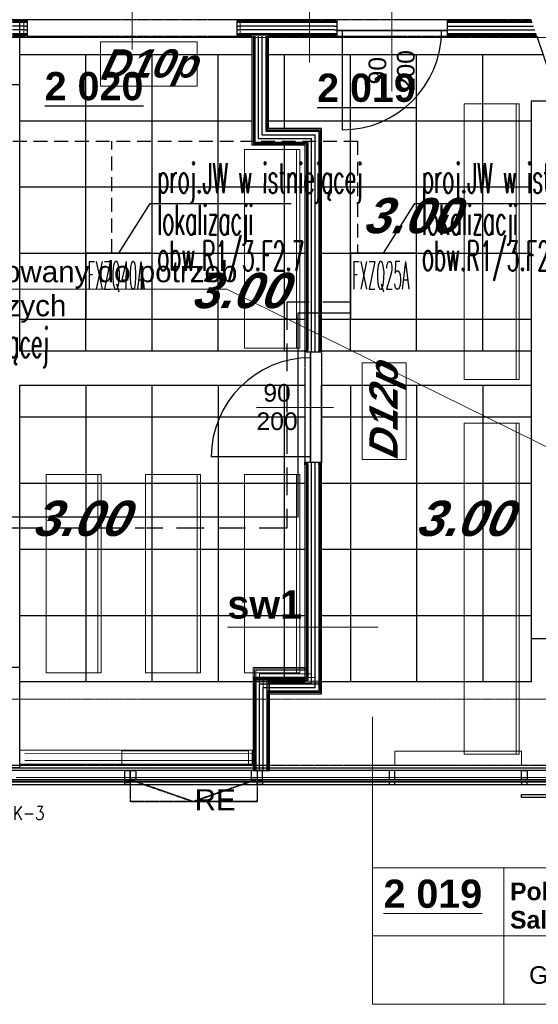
# Model space of a CAD drawing. Header units: millimetres. Extents: x -8838 to 31257, y -6224 to 3754.
# Tile 97 of 185: x 3230 to 3700, y -5540 to -4647. Entities that reach past the tile are written whole.
import ezdxf
from ezdxf.enums import TextEntityAlignment as Align

# ---------------------------------------------------------------- set-up
doc = ezdxf.new("R2010")
doc.units = ezdxf.units.MM
doc.header["$LTSCALE"] = 10
doc.header["$MEASUREMENT"] = 0
for name, pattern in [('DASHED', [0.75, 0.5, -0.25]), ('HIDDEN', [0.375, 0.25, -0.125]), ('rzut 2 pietra$0$ArchiTECH.PC 1. Line Type', [0.004, 0.003, -0.001]), ('rzut 2 pietra$0$ArchiTECH.PC 5. Line Type', [0.0053, 0.003, -0.001, 0.0003, -0.001]), ('rzut 2 pietra$0$ArchiTECH.PC Solid Line Type', [0]), ('SUFIT_2 PIETRO$0$ArchiTECH.PC 1. Line Type', [0.004, 0.003, -0.001]), ('SUFIT_2 PIETRO$0$ArchiTECH.PC Solid Line Type', [0])]:
    doc.linetypes.add(name, pattern=pattern)
doc.layers.get('0').update_dxf_attribs({"linetype": 'CONTINUOUS', "lineweight": 9})
for name, color, linetype, lineweight in [('2DL_SYM', 7, 'CONTINUOUS', 35), ('_Etap_5_klimatyzator_w starej_lokalizacji', 3, 'CONTINUOUS', 30), ('_Etap_5_opis', 7, 'CONTINUOUS', 30), ('IS_ARCH', 254, 'CONTINUOUS', 18), ('IS_FREON_GAZ', 22, 'DASHED', 30), ('IS_HC_FREON_CIECZ', 22, 'CONTINUOUS', 30)]:
    doc.layers.add(name, color=color, linetype=linetype, lineweight=lineweight)
for name, color, linetype in [('IS_WK_KAN_SKROPLINY', 103, 'HIDDEN'), ('SUFIT_2 PIETRO$0$INWENTARYZACJA', 254, 'CONTINUOUS'), ('SUFIT_2 PIETRO$0$nr pom PB', 254, 'CONTINUOUS'), ('SUFIT_2 PIETRO$0$sciany projektowane', 254, 'CONTINUOUS'), ('SUFIT_2 PIETRO$0$SUFIT NOWY 39', 254, 'CONTINUOUS'), ('SUFIT_2 PIETRO$0$TYP SUFITÓW_NOWYCH', 254, 'CONTINUOUS'), ('SUFIT_2 PIETRO$0$WINDA', 254, 'CONTINUOUS')]:
    doc.layers.add(name, color=color, linetype=linetype)
doc.layers.get('0').freeze()
doc.styles.add('CP_ATTR', font='simplex.shx')
doc.styles.add('romans1', font='simplex.shx', dxfattribs={"width": 0.8})
doc.styles.add('rzut 2 pietra$0$ArchiTECHStyle1', font='arial.ttf', dxfattribs={"height": 0.16})
doc.styles.add('rzut 2 pietra$0$ArchiTECHStyle2', font='arialbd.ttf', dxfattribs={"height": 0.192})
doc.styles.add('rzut 2 pietra$0$ArchiTECHStyle4', font='arialbi.ttf', dxfattribs={"oblique": 15, "height": 0.256})
doc.styles.add('SUFIT_2 PIETRO$0$ArchiTECHStyle1', font='arialbi.ttf', dxfattribs={"oblique": 15, "height": 0.32})
doc.styles.add('SUFIT_2 PIETRO$0$ArchiTECHStyle3', font='arialbd.ttf', dxfattribs={"height": 0.384})

# ---------------------------------------------------------------- blocks, each defined once
blk = doc.blocks.new('jw_FXZQ40A')
blk.add_lwpolyline([(0, 0), (60, 0), (60, 60), (0, 60)], close=True)
at = {"color": 7, "style": 'romans1', "width": 0.35}
blk.add_text('FXZQ40A', height=25, rotation=359.91893, dxfattribs=at).set_placement((1.49, 27.37))
blk = doc.blocks.new('jw_FXZQ25A')
blk.add_lwpolyline([(0, 0), (60, 0), (60, 60), (0, 60)], close=True)
at = {"color": 7, "style": 'romans1', "width": 0.35}
blk.add_text('FXZQ25A', height=25, rotation=359.91893, dxfattribs=at).set_placement((1.49, 27.37))

msp = doc.modelspace()

# ---------------------------------------------------------------- linework, layer by layer
at = {"layer": '_Etap_5_opis'}
for p, q in [((3319.55, -4859.08), (3347.99, -4814.27)), ((3347.99, -4814.27), (3475.88, -4814.27)), ((3559.55, -4859.08), (3587.99, -4814.27)), ((3587.99, -4814.27), (3715.88, -4814.27))]:
    msp.add_line(p, q, dxfattribs=at)
at = {"layer": 'IS_ARCH', "linetype": 'rzut 2 pietra$0$ArchiTECH.PC Solid Line Type'}
for p, q in [((3492.32, -4686.25), (3492.32, -4549.5)), ((3331.4, -4674.35), (3331.4, -4602.35)), ((3567.1, -4638.24), (3567.1, -4712.35)), ((3223.13, -4648.6), (3231.4, -4648.6)), ((3223.13, -4649.85), (3231.4, -4649.85)), ((3229.55, -4706.35), (3229.55, -4647.35)), ((3231.4, -4648.6), (3233.4, -4648.6)), ((3231.4, -4649.85), (3233.4, -4649.85)), ((3233.4, -4647.35), (3233.4, -4648.6)), ((3233.4, -4648.6), (3233.4, -4649.85)), ((3233.4, -4649.85), (3233.4, -4652.35)), ((3429.4, -4647.35), (3429.4, -4648.6)), ((3429.4, -4648.6), (3431.4, -4648.6)), ((3429.4, -4648.6), (3429.4, -4649.85)), ((3429.4, -4649.85), (3431.4, -4649.85)), ((3429.4, -4649.85), (3429.4, -4652.35)), ((3431.4, -4648.6), (3515.1, -4648.6)), ((3431.4, -4649.85), (3515.1, -4649.85)), ((3515.1, -4648.6), (3517.1, -4648.6)), ((3515.1, -4649.85), (3517.1, -4649.85)), ((3517.1, -4647.35), (3517.1, -4648.6)), ((3517.1, -4648.6), (3517.1, -4649.85)), ((3517.1, -4649.85), (3517.1, -4657.35)), ((3617.1, -4647.35), (3617.1, -4648.6)), ((3617.1, -4648.6), (3619.1, -4648.6)), ((3617.1, -4648.6), (3617.1, -4649.85)), ((3617.1, -4649.85), (3619.1, -4649.85)), ((3617.1, -4649.85), (3617.1, -4657.35)), ((3619.1, -4648.6), (3694.04, -4648.6)), ((3619.1, -4649.85), (3694.46, -4649.85)), ((3231.4, -4653.19), (3223.13, -4653.19)), ((3231.4, -4656.52), (3223.13, -4656.52)), ((3223.13, -4659.85), (3231.4, -4659.85)), ((3223.13, -4661.1), (3231.4, -4661.1)), ((3231.4, -4653.19), (3233.4, -4653.19)), ((3231.4, -4656.52), (3233.4, -4656.52)), ((3231.4, -4659.85), (3233.4, -4659.85)), ((3231.4, -4661.1), (3233.4, -4661.1)), ((3233.4, -4652.35), (3233.4, -4659.85)), ((3233.4, -4659.85), (3233.4, -4661.1)), ((3233.4, -4661.1), (3233.4, -4662.35)), ((3429.4, -4652.35), (3429.4, -4659.85)), ((3429.4, -4653.19), (3431.4, -4653.19)), ((3429.4, -4656.52), (3431.4, -4656.52)), ((3429.4, -4659.85), (3431.4, -4659.85)), ((3429.4, -4659.85), (3429.4, -4661.1)), ((3429.4, -4661.1), (3431.4, -4661.1)), ((3429.4, -4661.1), (3429.4, -4662.35)), ((3515.1, -4653.19), (3431.4, -4653.19)), ((3515.1, -4656.52), (3431.4, -4656.52)), ((3431.4, -4659.85), (3515.1, -4659.85)), ((3431.4, -4661.1), (3515.1, -4661.1)), ((3515.1, -4653.19), (3517.1, -4653.19)), ((3515.1, -4656.52), (3517.1, -4656.52)), ((3515.1, -4659.85), (3517.1, -4659.85)), ((3515.1, -4661.1), (3517.1, -4661.1)), ((3517.1, -4657.35), (3517.1, -4659.85)), ((3517.1, -4657.35), (3617.1, -4657.35)), ((3617.1, -4657.35), (3517.1, -4657.35)), ((3517.1, -4657.35), (3617.1, -4657.35)), ((3517.1, -4659.85), (3517.1, -4661.1)), ((3517.1, -4661.1), (3517.1, -4662.35)), ((3522.1, -4657.35), (3522.1, -4747.35)), ((3617.1, -4653.19), (3619.1, -4653.19)), ((3617.1, -4656.52), (3619.1, -4656.52)), ((3617.1, -4657.35), (3617.1, -4659.85)), ((3617.1, -4659.85), (3619.1, -4659.85)), ((3617.1, -4659.85), (3617.1, -4661.1)), ((3617.1, -4661.1), (3619.1, -4661.1)), ((3617.1, -4661.1), (3617.1, -4662.35)), ((3619.1, -4653.19), (3695.58, -4653.19)), ((3619.1, -4656.52), (3696.7, -4656.52)), ((3619.1, -4659.85), (3697.82, -4659.85)), ((3619.1, -4661.1), (3698.24, -4661.1)), ((3223.13, -4662.35), (3231.4, -4662.35)), ((3233.4, -4662.35), (3231.4, -4662.35)), ((3302.8, -4707.61), (3302.8, -4667.61)), ((3302.8, -4667.61), (3390.38, -4667.61)), ((3390.38, -4667.61), (3390.38, -4707.61)), ((3429.4, -4662.35), (3431.4, -4662.35)), ((3431.4, -4662.35), (3440.18, -4662.35)), ((3440.18, -4662.35), (3440.18, -4761.1)), ((3441.43, -4662.35), (3441.43, -4759.85)), ((3442.68, -4662.35), (3442.68, -4758.6)), ((3446.02, -4755.27), (3446.02, -4662.35)), ((3449.35, -4751.93), (3449.35, -4662.35)), ((3452.68, -4662.35), (3452.68, -4748.6)), ((3453.93, -4662.35), (3453.93, -4747.35)), ((3455.18, -4746.1), (3455.18, -4662.35)), ((3455.18, -4662.35), (3515.1, -4662.35)), ((3517.1, -4662.35), (3515.1, -4662.35)), ((3515.1, -4662.35), (3517.1, -4662.35)), ((3617.1, -4662.35), (3619.1, -4662.35)), ((3617.1, -4662.35), (3619.1, -4662.35)), ((3619.1, -4662.35), (3698.66, -4662.35)), ((3698.66, -4662.35), (3718.46, -4721.21)), ((3185.05, -4706.35), (3229.55, -4706.35)), ((3390.38, -4707.61), (3302.8, -4707.61)), ((3682.67, -4723.69), (3632.67, -4723.69)), ((3632.67, -4723.69), (3632.67, -4973.69)), ((3679.67, -4973.69), (3679.67, -4723.69)), ((3682.67, -4973.69), (3682.67, -4723.69)), ((3693.3, -4721.21), (3693.3, -5208.72)), ((3718.46, -4721.21), (3693.3, -4721.21)), ((3452.68, -4748.6), (3500.77, -4748.6)), ((3453.93, -4747.35), (3502.02, -4747.35)), ((3503.27, -4746.1), (3455.18, -4746.1)), ((3500.77, -4748.6), (3500.77, -4947.04)), ((3502.02, -4747.35), (3502.02, -4947.04)), ((3503.27, -4947.04), (3503.27, -4746.1)), ((3442.68, -4758.6), (3490.77, -4758.6)), ((3446.02, -4755.27), (3494.1, -4755.27)), ((3449.35, -4751.93), (3497.44, -4751.93)), ((3490.77, -4758.6), (3490.77, -4947.04)), ((3494.1, -4947.04), (3494.1, -4755.27)), ((3497.44, -4947.04), (3497.44, -4751.93)), ((3483.53, -4765.23), (3433.53, -4765.23)), ((3433.53, -4765.23), (3433.53, -4945.23)), ((3440.18, -4761.1), (3488.27, -4761.1)), ((3441.43, -4759.85), (3489.52, -4759.85)), ((3480.53, -4945.23), (3480.53, -4765.23)), ((3483.53, -4945.23), (3483.53, -4765.23)), ((3488.27, -4761.1), (3488.27, -4947.04)), ((3489.52, -4759.85), (3489.52, -4947.04)), ((3060.19, -4891.75), (3417.37, -4891.75)), ((3791.25, -5076.4), (3417.37, -4891.75)), ((3433.53, -4945.23), (3483.53, -4945.23)), ((3488.27, -4949.04), (3488.27, -4947.04)), ((3488.27, -4949.04), (3488.27, -4947.04)), ((3489.52, -4949.04), (3488.27, -4949.04)), ((3489.52, -4949.04), (3489.52, -4947.04)), ((3490.77, -4949.04), (3489.52, -4949.04)), ((3490.77, -4949.04), (3490.77, -4947.04)), ((3493.27, -4949.04), (3490.77, -4949.04)), ((3500.77, -4949.04), (3493.27, -4949.04)), ((3493.27, -4949.04), (3493.27, -5049.04)), ((3493.27, -5049.04), (3493.27, -4949.04)), ((3493.27, -5049.04), (3493.27, -4949.04)), ((3494.1, -4949.04), (3494.1, -4947.04)), ((3497.44, -4949.04), (3497.44, -4947.04)), ((3500.77, -4949.04), (3500.77, -4947.04)), ((3502.02, -4949.04), (3500.77, -4949.04)), ((3502.02, -4949.04), (3502.02, -4947.04)), ((3503.27, -4949.04), (3502.02, -4949.04)), ((3503.27, -4947.04), (3503.27, -4949.04)), ((3540.06, -5046.38), (3540.06, -4958.8)), ((3540.06, -4958.8), (3580.06, -4958.8)), ((3580.06, -4958.8), (3580.06, -5046.38)), ((3632.67, -4973.69), (3682.67, -4973.69)), ((3514.06, -4999.04), (3444.3, -4999.04)), ((3682.67, -5013.5), (3632.67, -5013.5)), ((3632.67, -5013.5), (3632.67, -5313.5)), ((3679.67, -5313.5), (3679.67, -5013.5)), ((3682.67, -5313.5), (3682.67, -5013.5)), ((3493.27, -5044.04), (3403.27, -5044.04)), ((3489.52, -5049.04), (3488.27, -5049.04)), ((3488.27, -5049.04), (3488.27, -5051.04)), ((3488.27, -5051.04), (3488.27, -5049.04)), ((3488.27, -5051.04), (3488.27, -5234.99)), ((3490.77, -5049.04), (3489.52, -5049.04)), ((3489.52, -5051.04), (3489.52, -5049.04)), ((3489.52, -5051.04), (3489.52, -5236.24)), ((3493.27, -5049.04), (3490.77, -5049.04)), ((3490.77, -5051.04), (3490.77, -5049.04)), ((3490.77, -5051.04), (3490.77, -5237.49)), ((3500.77, -5049.04), (3493.27, -5049.04)), ((3494.1, -5051.04), (3494.1, -5049.04)), ((3494.1, -5240.82), (3494.1, -5051.04)), ((3497.44, -5051.04), (3497.44, -5049.04)), ((3497.44, -5244.16), (3497.44, -5051.04)), ((3502.02, -5049.04), (3500.77, -5049.04)), ((3500.77, -5051.04), (3500.77, -5049.04)), ((3500.77, -5051.04), (3500.77, -5247.49)), ((3503.27, -5049.04), (3502.02, -5049.04)), ((3502.02, -5051.04), (3502.02, -5049.04)), ((3502.02, -5051.04), (3502.02, -5248.74)), ((3503.27, -5051.04), (3503.27, -5049.04)), ((3503.27, -5249.99), (3503.27, -5051.04)), ((3580.06, -5046.38), (3540.06, -5046.38)), ((3303.53, -5059.85), (3253.53, -5059.85)), ((3253.53, -5059.85), (3253.53, -5239.85)), ((3300.53, -5239.85), (3300.53, -5059.85)), ((3303.53, -5239.85), (3303.53, -5059.85)), ((3393.53, -5059.85), (3343.53, -5059.85)), ((3343.53, -5059.85), (3343.53, -5239.85)), ((3390.53, -5239.85), (3390.53, -5059.85)), ((3393.53, -5239.85), (3393.53, -5059.85)), ((3483.53, -5059.85), (3433.53, -5059.85)), ((3433.53, -5059.85), (3433.53, -5239.85)), ((3480.53, -5239.85), (3480.53, -5059.85)), ((3483.53, -5239.85), (3483.53, -5059.85)), ((3554.69, -5198.28), (3417.94, -5198.28)), ((3693.3, -5208.72), (3927.3, -5208.72)), ((3229.51, -5234.99), (3185.01, -5234.99)), ((3229.51, -5325.54), (3229.51, -5234.99)), ((3253.53, -5239.85), (3303.53, -5239.85)), ((3343.53, -5239.85), (3393.53, -5239.85)), ((3433.53, -5239.85), (3483.53, -5239.85)), ((3441.19, -5234.99), (3441.19, -5328.38)), ((3488.27, -5234.99), (3441.19, -5234.99)), ((3442.44, -5236.24), (3442.44, -5328.38)), ((3489.52, -5236.24), (3442.44, -5236.24)), ((3443.69, -5237.49), (3443.69, -5328.38)), ((3490.77, -5237.49), (3443.69, -5237.49)), ((3447.02, -5328.38), (3447.02, -5240.82)), ((3447.02, -5240.82), (3494.1, -5240.82)), ((3450.35, -5328.38), (3450.35, -5244.16)), ((3450.35, -5244.16), (3497.44, -5244.16)), ((3453.69, -5247.49), (3453.69, -5328.38)), ((3500.77, -5247.49), (3453.69, -5247.49)), ((3454.94, -5248.74), (3454.94, -5328.38)), ((3502.02, -5248.74), (3454.94, -5248.74)), ((3456.19, -5328.38), (3456.19, -5249.99)), ((3456.19, -5249.99), (3503.27, -5249.99)), ((3549.43, -5416.5), (3549.43, -5279.62)), ((3440.51, -5310.08), (3229.51, -5310.08)), ((3229.51, -5310.08), (3229.51, -5322.58)), ((3442.62, -5312.91), (3234.24, -5312.8)), ((3322.04, -5310.6), (3322.04, -5323.6)), ((3437.04, -5310.6), (3322.04, -5310.6)), ((3322.04, -5310.6), (3322.04, -5323.6)), ((3437.04, -5310.6), (3322.04, -5310.6)), ((3437.04, -5323.6), (3437.04, -5310.6)), ((3437.04, -5323.6), (3437.04, -5310.6)), ((3440.51, -5322.58), (3440.51, -5310.08)), ((3569.73, -5310.93), (3569.73, -5323.93)), ((3684.73, -5310.93), (3569.73, -5310.93)), ((3569.73, -5310.93), (3569.73, -5323.93)), ((3684.73, -5310.93), (3569.73, -5310.93)), ((3684.73, -5323.93), (3684.73, -5310.93)), ((3684.73, -5323.93), (3684.73, -5310.93)), ((3442.57, -5319.28), (3234.2, -5319.17)), ((3632.67, -5313.5), (3682.67, -5313.5)), ((2664.75, -5326.03), (3920.61, -5326.03)), ((2664.75, -5326.03), (3921.06, -5326.15)), ((3920.61, -5328.38), (2664.75, -5328.38)), ((3185.01, -5325.54), (3229.51, -5325.54)), ((3229.51, -5322.58), (3440.51, -5322.58)), ((3322.04, -5323.6), (3437.04, -5323.6)), ((3322.04, -5323.6), (3437.04, -5323.6)), ((3324.84, -5337.5), (3324.84, -5328.38)), ((3324.84, -5328.38), (3329.75, -5328.38)), ((3329.75, -5336.63), (3329.75, -5328.38)), ((3329.75, -5328.38), (3334.75, -5328.38)), ((3329.75, -5328.38), (3329.75, -5337.5)), ((3334.75, -5328.38), (3334.75, -5336.63)), ((3439.76, -5336.64), (3439.76, -5328.1)), ((3439.76, -5328.1), (3444.75, -5328.1)), ((3441.19, -5328.38), (3456.19, -5328.38)), ((3444.75, -5328.1), (3444.75, -5336.64)), ((3444.75, -5328.38), (3444.75, -5337.5)), ((3449.78, -5328.38), (3444.75, -5328.38)), ((3449.78, -5337.5), (3449.78, -5328.38)), ((3564.75, -5328.38), (3564.75, -5336.65)), ((3569.77, -5328.38), (3564.75, -5328.38)), ((3569.73, -5323.93), (3684.73, -5323.93)), ((3569.73, -5323.93), (3684.73, -5323.93)), ((3569.77, -5336.65), (3569.77, -5328.38)), ((3684.74, -5336.66), (3684.74, -5328.38)), ((3684.74, -5328.38), (3689.75, -5328.38)), ((3689.75, -5328.38), (3689.75, -5336.66)), ((2664.74, -5336.56), (3921.07, -5336.68)), ((2664.74, -5338.04), (3921.07, -5338.16)), ((3920.66, -5338.97), (2664.75, -5338.97)), ((3226.28, -5334.35), (3924.1, -5334.95)), ((3329.75, -5337.5), (3324.84, -5337.5)), ((3324.84, -5341.09), (3324.84, -5338.97)), ((3324.84, -5338.97), (3329.76, -5338.97)), ((3334.75, -5336.63), (3329.75, -5336.63)), ((3329.76, -5338.97), (3329.76, -5341.09)), ((3444.75, -5336.64), (3439.76, -5336.64)), ((3444.75, -5337.5), (3449.78, -5337.5)), ((3444.76, -5341.11), (3444.76, -5338.68)), ((3444.76, -5338.68), (3449.76, -5338.68)), ((3449.76, -5338.68), (3449.76, -5341.11)), ((3564.75, -5336.65), (3569.77, -5336.65)), ((3564.76, -5338.97), (3564.76, -5341.12)), ((3569.77, -5338.97), (3564.76, -5338.97)), ((3569.77, -5341.12), (3569.77, -5338.97)), ((3689.75, -5336.66), (3684.74, -5336.66)), ((3684.76, -5338.97), (3684.76, -5341.13)), ((3689.93, -5338.97), (3684.76, -5338.97)), ((3689.93, -5341.13), (3689.93, -5338.97)), ((2664.75, -5341.03), (3920.66, -5341.03)), ((2664.75, -5341.03), (3921.07, -5341.15)), ((3329.76, -5341.09), (3324.84, -5341.09)), ((3449.76, -5341.11), (3444.76, -5341.11)), ((3564.76, -5341.12), (3569.77, -5341.12)), ((3684.76, -5341.13), (3689.93, -5341.13)), ((3684.71, -5352.98), (3684.71, -5350.08)), ((3684.71, -5350.08), (3809.72, -5350.08)), ((3809.72, -5352.98), (3684.71, -5352.98)), ((3549.43, -5416.5), (3908.23, -5416.5)), ((3549.43, -5416.5), (3549.43, -5540.42)), ((3668.66, -5416.5), (3668.66, -5540.42)), ((3549.43, -5478.46), (3908.23, -5478.46)), ((3549.43, -5540.42), (3908.23, -5540.42))]:
    msp.add_line(p, q, dxfattribs=at)
at = {"layer": 'IS_ARCH', "linetype": 'rzut 2 pietra$0$ArchiTECH.PC 1. Line Type'}
for p, q in [((3693.7, -4647.6), (2493.36, -4647.6)), ((3233.4, -4662.35), (3429.4, -4662.35)), ((3517.1, -4662.35), (3617.1, -4662.35)), ((3488.27, -4949.04), (3488.27, -5049.04)), ((3503.27, -4949.04), (3503.27, -5049.04)), ((-1515.75, -5323.12), (4330.89, -5323.69)), ((3329.75, -5336.43), (3329.76, -5356.43)), ((3329.75, -5336.43), (3387.26, -5356.38)), ((3329.75, -5336.83), (3387.26, -5356.78)), ((3329.75, -5336.83), (3329.76, -5356.83)), ((3444.75, -5336.24), (3387.26, -5356.38)), ((3444.75, -5336.64), (3387.26, -5356.78)), ((3444.75, -5336.24), (3444.76, -5356.34)), ((3444.75, -5336.64), (3444.76, -5356.74)), ((3444.76, -5356.34), (3329.76, -5356.43)), ((3444.76, -5356.74), (3329.76, -5356.83))]:
    msp.add_line(p, q, dxfattribs=at)
at = {"layer": 'IS_ARCH', "linetype": 'rzut 2 pietra$0$ArchiTECH.PC 5. Line Type'}
for p, q in [((-3569.55, -4662.89), (8377.9, -4664.09)), ((-3569.09, -5262.89), (7882.41, -5264.04))]:
    msp.add_line(p, q, dxfattribs=at)
at = {"layer": 'IS_ARCH', "linetype": 'rzut 2 pietra$0$ArchiTECH.PC Solid Line Type'}
for centre, start, end in [((3522.1, -4657.35), 270, 0), ((3493.27, -5044.04), 90, 180)]:
    msp.add_arc(centre, 90, start, end, dxfattribs=at)
at = {"layer": 'IS_FREON_GAZ', "ltscale": 5}
msp.add_lwpolyline([(3529.55, -4903.64), (3471.77, -4903.64), (3471.77, -5108.49), (2672.25, -5108.49), (2672.25, -5064.67), (2638.25, -5064.67)], dxfattribs=at)
at = {"layer": 'IS_HC_FREON_CIECZ'}
msp.add_lwpolyline([(3529.55, -4913.64), (3481.77, -4913.64), (3481.77, -5098.49), (2683.25, -5098.49), (2683.25, -5053.67), (2638.25, -5053.67)], dxfattribs=at)
at = {"layer": 'IS_WK_KAN_SKROPLINY', "lineweight": 30, "ltscale": 5}
for points in [[(2342.17, -4667.61), (2342.17, -4757.61), (3536.04, -4757.61), (3536.04, -4859.08)], [(3313.06, -4859.08), (3313.06, -4757.61)]]:
    msp.add_lwpolyline(points, dxfattribs=at)
at = {"layer": 'SUFIT_2 PIETRO$0$INWENTARYZACJA', "linetype": 'SUFIT_2 PIETRO$0$ArchiTECH.PC 1. Line Type'}
for p, q in [((3693.7, -4647.6), (2493.36, -4647.6)), ((-1515.75, -5323.12), (4330.89, -5323.69)), ((3329.75, -5336.43), (3387.26, -5356.38)), ((3329.75, -5336.43), (3329.76, -5356.43)), ((3329.75, -5336.83), (3329.76, -5356.83)), ((3329.75, -5336.83), (3387.26, -5356.78)), ((3444.75, -5336.24), (3387.26, -5356.38)), ((3444.75, -5336.64), (3387.26, -5356.78)), ((3444.75, -5336.24), (3444.76, -5356.34)), ((3444.75, -5336.64), (3444.76, -5356.74)), ((3444.76, -5356.34), (3329.76, -5356.43)), ((3444.76, -5356.74), (3329.76, -5356.83))]:
    msp.add_line(p, q, dxfattribs=at)
at = {"layer": 'SUFIT_2 PIETRO$0$INWENTARYZACJA', "linetype": 'SUFIT_2 PIETRO$0$ArchiTECH.PC Solid Line Type'}
for p, q in [((3229.55, -4706.35), (3229.55, -4647.35)), ((3698.66, -4662.35), (3718.46, -4721.21)), ((3185.05, -4706.35), (3229.55, -4706.35)), ((3229.51, -5234.99), (3185.01, -5234.99)), ((3229.51, -5325.54), (3229.51, -5234.99)), ((2664.75, -5326.03), (3921.06, -5326.15)), ((2664.75, -5326.03), (3920.61, -5326.03)), ((3920.61, -5328.38), (2664.75, -5328.38)), ((3185.01, -5325.54), (3229.51, -5325.54)), ((3324.84, -5328.38), (3329.75, -5328.38)), ((3324.84, -5337.5), (3324.84, -5328.38)), ((3329.75, -5328.38), (3329.75, -5337.5)), ((3329.75, -5328.38), (3334.75, -5328.38)), ((3329.75, -5336.63), (3329.75, -5328.38)), ((3334.75, -5328.38), (3334.75, -5336.63)), ((3439.76, -5328.1), (3444.75, -5328.1)), ((3439.76, -5336.64), (3439.76, -5328.1)), ((3444.75, -5328.1), (3444.75, -5336.64)), ((3449.78, -5328.38), (3444.75, -5328.38)), ((3444.75, -5328.38), (3444.75, -5337.5)), ((3449.78, -5337.5), (3449.78, -5328.38)), ((3569.77, -5328.38), (3564.75, -5328.38)), ((3564.75, -5328.38), (3564.75, -5336.65)), ((3569.77, -5336.65), (3569.77, -5328.38)), ((3684.74, -5328.38), (3689.75, -5328.38)), ((3684.74, -5336.66), (3684.74, -5328.38)), ((3689.75, -5328.38), (3689.75, -5336.66)), ((2664.74, -5336.56), (3921.07, -5336.68)), ((2664.74, -5338.04), (3921.07, -5338.16)), ((3920.66, -5338.97), (2664.75, -5338.97)), ((3226.28, -5334.35), (3924.1, -5334.95)), ((3329.75, -5337.5), (3324.84, -5337.5)), ((3324.84, -5338.97), (3329.76, -5338.97)), ((3324.84, -5341.09), (3324.84, -5338.97)), ((3334.75, -5336.63), (3329.75, -5336.63)), ((3329.76, -5338.97), (3329.76, -5341.09)), ((3444.75, -5336.64), (3439.76, -5336.64)), ((3444.75, -5337.5), (3449.78, -5337.5)), ((3444.76, -5338.68), (3449.76, -5338.68)), ((3444.76, -5341.11), (3444.76, -5338.68)), ((3449.76, -5338.68), (3449.76, -5341.11)), ((3564.75, -5336.65), (3569.77, -5336.65)), ((3569.77, -5338.97), (3564.76, -5338.97)), ((3564.76, -5338.97), (3564.76, -5341.12)), ((3569.77, -5341.12), (3569.77, -5338.97)), ((3689.75, -5336.66), (3684.74, -5336.66)), ((3689.93, -5338.97), (3684.76, -5338.97)), ((3684.76, -5338.97), (3684.76, -5341.13)), ((3689.93, -5341.13), (3689.93, -5338.97)), ((2664.75, -5341.03), (3921.07, -5341.15)), ((2664.75, -5341.03), (3920.66, -5341.03)), ((3329.76, -5341.09), (3324.84, -5341.09)), ((3449.76, -5341.11), (3444.76, -5341.11)), ((3564.76, -5341.12), (3569.77, -5341.12)), ((3684.76, -5341.13), (3689.93, -5341.13)), ((3684.71, -5350.08), (3809.72, -5350.08)), ((3684.71, -5352.98), (3684.71, -5350.08)), ((3809.72, -5352.98), (3684.71, -5352.98))]:
    msp.add_line(p, q, dxfattribs=at)
at = {"layer": 'SUFIT_2 PIETRO$0$sciany projektowane', "linetype": 'SUFIT_2 PIETRO$0$ArchiTECH.PC Solid Line Type'}
for p, q in [((3223.13, -4648.6), (3234.4, -4648.6)), ((3223.13, -4649.85), (3234.4, -4649.85)), ((3234.4, -4648.6), (3236.4, -4648.6)), ((3234.4, -4649.85), (3236.4, -4649.85)), ((3236.4, -4647.35), (3236.4, -4648.6)), ((3236.4, -4648.6), (3236.4, -4649.85)), ((3236.4, -4649.85), (3236.4, -4652.35)), ((3426.4, -4647.35), (3426.4, -4648.6)), ((3426.4, -4648.6), (3428.4, -4648.6)), ((3426.4, -4648.6), (3426.4, -4649.85)), ((3426.4, -4649.85), (3428.4, -4649.85)), ((3426.4, -4649.85), (3426.4, -4652.35)), ((3428.4, -4648.6), (3515.1, -4648.6)), ((3428.4, -4649.85), (3515.1, -4649.85)), ((3515.1, -4648.6), (3517.1, -4648.6)), ((3515.1, -4649.85), (3517.1, -4649.85)), ((3517.1, -4647.35), (3517.1, -4648.6)), ((3517.1, -4648.6), (3517.1, -4649.85)), ((3517.1, -4649.85), (3517.1, -4657.35)), ((3617.1, -4647.35), (3617.1, -4648.6)), ((3617.1, -4648.6), (3619.1, -4648.6)), ((3617.1, -4648.6), (3617.1, -4649.85)), ((3617.1, -4649.85), (3619.1, -4649.85)), ((3617.1, -4649.85), (3617.1, -4657.35)), ((3619.1, -4648.6), (3694.04, -4648.6)), ((3619.1, -4649.85), (3694.46, -4649.85)), ((3234.4, -4653.19), (3223.13, -4653.19)), ((3234.4, -4656.52), (3223.13, -4656.52)), ((3223.13, -4659.85), (3234.4, -4659.85)), ((3223.13, -4661.1), (3234.4, -4661.1)), ((3234.4, -4653.19), (3236.4, -4653.19)), ((3234.4, -4656.52), (3236.4, -4656.52)), ((3234.4, -4659.85), (3236.4, -4659.85)), ((3234.4, -4661.1), (3236.4, -4661.1)), ((3236.4, -4652.35), (3236.4, -4659.85)), ((3236.4, -4659.85), (3236.4, -4661.1)), ((3236.4, -4661.1), (3236.4, -4662.35)), ((3426.4, -4652.35), (3426.4, -4659.85)), ((3426.4, -4653.19), (3428.4, -4653.19)), ((3426.4, -4656.52), (3428.4, -4656.52)), ((3426.4, -4659.85), (3428.4, -4659.85)), ((3426.4, -4659.85), (3426.4, -4661.1)), ((3426.4, -4661.1), (3428.4, -4661.1)), ((3426.4, -4661.1), (3426.4, -4662.35)), ((3515.1, -4653.19), (3428.4, -4653.19)), ((3515.1, -4656.52), (3428.4, -4656.52)), ((3428.4, -4659.85), (3515.1, -4659.85)), ((3428.4, -4661.1), (3515.1, -4661.1)), ((3515.1, -4653.19), (3517.1, -4653.19)), ((3515.1, -4656.52), (3517.1, -4656.52)), ((3515.1, -4659.85), (3517.1, -4659.85)), ((3515.1, -4661.1), (3517.1, -4661.1)), ((3517.1, -4657.35), (3517.1, -4659.85)), ((3517.1, -4657.35), (3617.1, -4657.35)), ((3617.1, -4657.35), (3517.1, -4657.35)), ((3517.1, -4657.35), (3617.1, -4657.35)), ((3517.1, -4659.85), (3517.1, -4661.1)), ((3517.1, -4661.1), (3517.1, -4662.35)), ((3522.1, -4657.35), (3522.1, -4747.35)), ((3617.1, -4653.19), (3619.1, -4653.19)), ((3617.1, -4656.52), (3619.1, -4656.52)), ((3617.1, -4657.35), (3617.1, -4659.85)), ((3617.1, -4659.85), (3619.1, -4659.85)), ((3617.1, -4659.85), (3617.1, -4661.1)), ((3617.1, -4661.1), (3619.1, -4661.1)), ((3617.1, -4661.1), (3617.1, -4662.35)), ((3619.1, -4653.19), (3695.58, -4653.19)), ((3619.1, -4656.52), (3696.7, -4656.52)), ((3619.1, -4659.85), (3697.82, -4659.85)), ((3619.1, -4661.1), (3698.24, -4661.1)), ((3223.13, -4662.35), (3234.4, -4662.35)), ((3236.4, -4662.35), (3234.4, -4662.35)), ((3426.4, -4662.35), (3428.4, -4662.35)), ((3428.4, -4662.35), (3440.18, -4662.35)), ((3440.18, -4662.35), (3440.18, -4761.1)), ((3441.43, -4662.35), (3441.43, -4759.85)), ((3442.68, -4662.35), (3442.68, -4758.6)), ((3446.02, -4755.27), (3446.02, -4662.35)), ((3449.35, -4751.93), (3449.35, -4662.35)), ((3452.68, -4662.35), (3452.68, -4748.6)), ((3453.93, -4662.35), (3453.93, -4747.35)), ((3455.18, -4746.1), (3455.18, -4662.35)), ((3455.18, -4662.35), (3515.1, -4662.35)), ((3517.1, -4662.35), (3515.1, -4662.35)), ((3515.1, -4662.35), (3517.1, -4662.35)), ((3617.1, -4662.35), (3619.1, -4662.35)), ((3617.1, -4662.35), (3619.1, -4662.35)), ((3619.1, -4662.35), (3698.66, -4662.35)), ((3452.68, -4748.6), (3500.77, -4748.6)), ((3453.93, -4747.35), (3502.02, -4747.35)), ((3503.27, -4746.1), (3455.18, -4746.1)), ((3500.77, -4748.6), (3500.77, -4947.04)), ((3502.02, -4747.35), (3502.02, -4947.04)), ((3503.27, -4947.04), (3503.27, -4746.1)), ((3442.68, -4758.6), (3490.77, -4758.6)), ((3446.02, -4755.27), (3494.1, -4755.27)), ((3449.35, -4751.93), (3497.44, -4751.93)), ((3490.77, -4758.6), (3490.77, -4947.04)), ((3494.1, -4947.04), (3494.1, -4755.27)), ((3497.44, -4947.04), (3497.44, -4751.93)), ((3440.18, -4761.1), (3488.27, -4761.1)), ((3441.43, -4759.85), (3489.52, -4759.85)), ((3488.27, -4761.1), (3488.27, -4947.04)), ((3489.52, -4759.85), (3489.52, -4947.04)), ((3488.27, -4949.04), (3488.27, -4947.04)), ((3488.27, -4949.04), (3488.27, -4947.04)), ((3489.52, -4949.04), (3488.27, -4949.04)), ((3489.52, -4949.04), (3489.52, -4947.04)), ((3490.77, -4949.04), (3489.52, -4949.04)), ((3490.77, -4949.04), (3490.77, -4947.04)), ((3493.27, -4949.04), (3490.77, -4949.04)), ((3500.77, -4949.04), (3493.27, -4949.04)), ((3493.27, -4949.04), (3493.27, -5049.04)), ((3493.27, -5049.04), (3493.27, -4949.04)), ((3493.27, -5049.04), (3493.27, -4949.04)), ((3494.1, -4949.04), (3494.1, -4947.04)), ((3497.44, -4949.04), (3497.44, -4947.04)), ((3500.77, -4949.04), (3500.77, -4947.04)), ((3502.02, -4949.04), (3500.77, -4949.04)), ((3502.02, -4949.04), (3502.02, -4947.04)), ((3503.27, -4949.04), (3502.02, -4949.04)), ((3503.27, -4947.04), (3503.27, -4949.04)), ((3493.27, -5044.04), (3403.27, -5044.04)), ((3489.52, -5049.04), (3488.27, -5049.04)), ((3488.27, -5049.04), (3488.27, -5051.04)), ((3488.27, -5051.04), (3488.27, -5049.04)), ((3488.27, -5051.04), (3488.27, -5243.98)), ((3490.77, -5049.04), (3489.52, -5049.04)), ((3489.52, -5051.04), (3489.52, -5049.04)), ((3489.52, -5051.04), (3489.52, -5245.23)), ((3493.27, -5049.04), (3490.77, -5049.04)), ((3490.77, -5051.04), (3490.77, -5049.04)), ((3490.77, -5051.04), (3490.77, -5246.48)), ((3500.77, -5049.04), (3493.27, -5049.04)), ((3494.1, -5051.04), (3494.1, -5049.04)), ((3494.1, -5249.82), (3494.1, -5051.04)), ((3497.44, -5051.04), (3497.44, -5049.04)), ((3497.44, -5253.15), (3497.44, -5051.04)), ((3502.02, -5049.04), (3500.77, -5049.04)), ((3500.77, -5051.04), (3500.77, -5049.04)), ((3500.77, -5051.04), (3500.77, -5256.48)), ((3503.27, -5049.04), (3502.02, -5049.04)), ((3502.02, -5051.04), (3502.02, -5049.04)), ((3502.02, -5051.04), (3502.02, -5257.73)), ((3503.27, -5051.04), (3503.27, -5049.04)), ((3503.27, -5258.98), (3503.27, -5051.04)), ((3441.19, -5243.98), (3441.19, -5328.38)), ((3488.27, -5243.98), (3441.19, -5243.98)), ((3442.44, -5245.23), (3442.44, -5328.38)), ((3489.52, -5245.23), (3442.44, -5245.23)), ((3443.69, -5246.48), (3443.69, -5328.38)), ((3490.77, -5246.48), (3443.69, -5246.48)), ((3447.02, -5328.38), (3447.02, -5249.82)), ((3447.02, -5249.82), (3494.1, -5249.82)), ((3450.35, -5328.38), (3450.35, -5253.15)), ((3450.35, -5253.15), (3497.44, -5253.15)), ((3453.69, -5256.48), (3453.69, -5328.38)), ((3500.77, -5256.48), (3453.69, -5256.48)), ((3454.94, -5257.73), (3454.94, -5328.38)), ((3502.02, -5257.73), (3454.94, -5257.73)), ((3456.19, -5328.38), (3456.19, -5258.98)), ((3456.19, -5258.98), (3503.27, -5258.98)), ((3441.19, -5328.38), (3456.19, -5328.38))]:
    msp.add_line(p, q, dxfattribs=at)
at = {"layer": 'SUFIT_2 PIETRO$0$sciany projektowane', "linetype": 'SUFIT_2 PIETRO$0$ArchiTECH.PC 1. Line Type'}
for p, q in [((3236.4, -4662.35), (3426.4, -4662.35)), ((3517.1, -4662.35), (3617.1, -4662.35)), ((3488.27, -4949.04), (3488.27, -5049.04)), ((3503.27, -4949.04), (3503.27, -5049.04))]:
    msp.add_line(p, q, dxfattribs=at)
at = {"layer": 'SUFIT_2 PIETRO$0$sciany projektowane', "linetype": 'SUFIT_2 PIETRO$0$ArchiTECH.PC Solid Line Type'}
for centre, start, end in [((3522.1, -4657.35), 270, 0), ((3493.27, -5044.04), 90, 180)]:
    msp.add_arc(centre, 90, start, end, dxfattribs=at)
at = {"layer": 'SUFIT_2 PIETRO$0$SUFIT NOWY 39', "linetype": 'SUFIT_2 PIETRO$0$ArchiTECH.PC Solid Line Type'}
for p, q in [((3229.55, -4948.06), (3229.55, -4679.08)), ((3229.55, -4679.08), (3440.18, -4679.08)), ((3289.55, -4948.06), (3289.55, -4679.08)), ((3349.55, -4948.06), (3349.55, -4679.08)), ((3409.55, -4948.06), (3409.55, -4679.08)), ((3440.18, -4679.08), (3440.18, -4761.1)), ((3455.18, -4746.1), (3455.18, -4679.08)), ((3455.18, -4679.08), (3704.22, -4679.08)), ((3469.55, -4746.1), (3469.55, -4679.08)), ((3529.55, -4948.06), (3529.55, -4679.08)), ((3589.55, -4948.06), (3589.55, -4679.08)), ((3649.55, -4948.06), (3649.55, -4679.08)), ((3718.46, -4721.21), (3693.3, -4721.21)), ((3693.3, -4721.21), (3693.5, -4948.06)), ((3229.55, -4739.08), (3440.18, -4739.08)), ((3455.18, -4739.08), (3693.31, -4739.08)), ((3503.27, -4746.1), (3455.18, -4746.1)), ((3503.27, -4948.06), (3503.27, -4746.1)), ((3440.18, -4761.1), (3488.27, -4761.1)), ((3469.55, -4948.06), (3469.55, -4761.1)), ((3488.27, -4761.1), (3488.27, -4948.06)), ((3229.55, -4799.08), (3488.27, -4799.08)), ((3503.27, -4799.08), (3693.37, -4799.08)), ((3229.55, -4859.08), (3488.27, -4859.08)), ((3503.27, -4859.08), (3693.42, -4859.08)), ((3229.55, -4919.08), (3488.27, -4919.08)), ((3503.27, -4919.08), (3693.48, -4919.08)), ((3488.27, -4948.06), (3229.55, -4948.06)), ((3693.5, -4948.06), (3503.27, -4948.06)), ((3229.51, -5248.08), (3229.51, -4979.06)), ((3229.51, -4979.06), (3488.27, -4979.06)), ((3289.51, -4979.06), (3289.51, -5248.08)), ((3349.51, -4979.06), (3349.51, -5248.08)), ((3409.51, -4979.06), (3409.51, -5248.08)), ((3469.51, -4979.06), (3469.51, -5248.08)), ((3488.27, -4979.06), (3488.27, -5243.98)), ((3503.27, -5248.08), (3503.27, -4979.06)), ((3503.27, -4979.06), (3693.53, -4979.06)), ((3529.51, -4979.06), (3529.51, -5248.08)), ((3589.51, -4979.06), (3589.51, -5248.08)), ((3649.51, -4979.06), (3649.51, -5248.08)), ((3693.53, -4979.06), (3693.53, -5248.08)), ((3488.27, -5008.08), (3229.51, -5008.08)), ((3693.53, -5008.08), (3503.27, -5008.08)), ((3488.27, -5068.08), (3229.51, -5068.08)), ((3693.53, -5068.08), (3503.27, -5068.08)), ((3488.27, -5128.08), (3229.51, -5128.08)), ((3693.53, -5128.08), (3503.27, -5128.08)), ((3488.27, -5188.08), (3229.51, -5188.08)), ((3693.53, -5188.08), (3503.27, -5188.08)), ((3488.27, -5248.08), (3229.51, -5248.08)), ((3441.19, -5248.08), (3229.51, -5248.08)), ((3488.27, -5248.08), (3441.19, -5248.08)), ((3488.27, -5243.98), (3488.27, -5248.08)), ((3693.53, -5248.08), (3503.27, -5248.08)), ((3693.53, -5248.08), (3503.27, -5248.08))]:
    msp.add_line(p, q, dxfattribs=at)
at = {"layer": 'SUFIT_2 PIETRO$0$TYP SUFITÓW_NOWYCH', "linetype": 'SUFIT_2 PIETRO$0$ArchiTECH.PC Solid Line Type'}
for p, q in [((3229.55, -4679.08), (3440.18, -4679.08)), ((3229.55, -4761.1), (3229.55, -4679.08)), ((3440.18, -4679.08), (3440.18, -4761.1)), ((3455.18, -4746.1), (3455.18, -4679.08)), ((3455.18, -4679.08), (3704.22, -4679.08)), ((3718.46, -4721.21), (3693.3, -4721.21)), ((3693.3, -4721.21), (3693.5, -4746.1)), ((3503.27, -4746.1), (3455.18, -4746.1)), ((3503.27, -4948.06), (3503.27, -4746.1)), ((3693.5, -4746.1), (3693.5, -4948.06)), ((3229.55, -4948.06), (3229.55, -4761.1)), ((3440.18, -4761.1), (3488.27, -4761.1)), ((3488.27, -4761.1), (3488.27, -4948.06)), ((3488.27, -4948.06), (3229.55, -4948.06)), ((3693.5, -4948.06), (3503.27, -4948.06)), ((3229.51, -4979.06), (3488.27, -4979.06)), ((3229.51, -5248.08), (3229.51, -4979.06)), ((3488.27, -4979.06), (3488.27, -5248.08)), ((3503.27, -4979.06), (3693.53, -4979.06)), ((3503.27, -5248.08), (3503.27, -4979.06)), ((3693.53, -4979.06), (3693.53, -5248.08)), ((3488.27, -5248.08), (3229.51, -5248.08)), ((3693.53, -5248.08), (3503.27, -5248.08))]:
    msp.add_line(p, q, dxfattribs=at)
at = {"layer": 'SUFIT_2 PIETRO$0$WINDA', "linetype": 'SUFIT_2 PIETRO$0$ArchiTECH.PC Solid Line Type'}
for p, q in [((3693.3, -4721.21), (3693.3, -5208.72)), ((3718.46, -4721.21), (3693.3, -4721.21)), ((3693.3, -5208.72), (3927.3, -5208.72))]:
    msp.add_line(p, q, dxfattribs=at)

# ---------------------------------------------------------------- block references
at = {"layer": '_Etap_5_klimatyzator_w starej_lokalizacji'}
for name, p in [('jw_FXZQ40A', (3289.55, -4919.08)), ('jw_FXZQ25A', (3529.55, -4919.08))]:
    msp.add_blockref(name, p, dxfattribs=at)

# ---------------------------------------------------------------- texts
at = {"layer": '2DL_SYM', "style": 'CP_ATTR', "width": 0.8, "flags": 12}
msp.add_attdef('OK-3', text='N-1', height=12.5, dxfattribs=at).set_placement((3232.96, -5366.93), align=Align.MIDDLE)
at = {"layer": '_Etap_5_opis', "style": 'romans1', "width": 0.5}
for s, p in [('proj.JW w istniejącej', (3354.21, -4804.61)), ('proj.JW w istniejącej', (3594.21, -4804.61)), ('lokalizacji', (3354.21, -4842.44)), ('lokalizacji', (3594.21, -4842.44)), ('obw.R1/3.F2.7', (3354.21, -4875.05)), ('obw.R1/3.F2.7', (3594.21, -4875.05)), ('proj.JW w istniejącej', (3069.66, -4953.61))]:
    msp.add_text(s, height=27, rotation=359.91893, dxfattribs=at).set_placement(p)
at = {"layer": 'IS_ARCH', "style": 'rzut 2 pietra$0$ArchiTECHStyle4', "oblique": 15}
msp.add_text('D10p', height=25.6, dxfattribs=at).set_placement((3302.8, -4707.61), align=Align.BOTTOM_LEFT)
at = {"layer": 'IS_ARCH', "style": 'rzut 2 pietra$0$ArchiTECHStyle1'}
for s, p in [('200', (3592.46, -4712.35)), ('90', (3566.73, -4706.13))]:
    msp.add_text(s, height=16, rotation=90, dxfattribs=at).set_placement(p, align=Align.BOTTOM_LEFT)
at = {"layer": 'IS_ARCH'}
for s, height, style, p in [('dźwig dostosowany do potrzeb', 19.2, 'rzut 2 pietra$0$ArchiTECHStyle1', (3060.19, -4891.31)), ('ekip ratowniczych', 19.2, 'rzut 2 pietra$0$ArchiTECHStyle1', (3060.19, -4922.19)), ('90', 16, 'rzut 2 pietra$0$ArchiTECHStyle1', (3450.52, -4998.67)), ('200', 16, 'rzut 2 pietra$0$ArchiTECHStyle1', (3444.3, -5024.4)), ('sw1', 25.6, 'rzut 2 pietra$0$ArchiTECHStyle2', (3417.94, -5198.28)), ('RE', 19.2, 'rzut 2 pietra$0$ArchiTECHStyle1', (3388.2, -5370.27)), ('%%u2 019%%u', 25.6, 'rzut 2 pietra$0$ArchiTECHStyle2', (3559.5, -5460.59)), ('Pokój Świadków dla II', 16, 'rzut 2 pietra$0$ArchiTECHStyle2', (3674.31, -5450.8)), ('Sali Rozpraw i kolejnych', 16, 'rzut 2 pietra$0$ArchiTECHStyle2', (3674.31, -5476.54)), ('Gres', 16, 'rzut 2 pietra$0$ArchiTECHStyle1', (3691.52, -5526.69))]:
    msp.add_text(s, height=height, dxfattribs=dict(at, style=style)).set_placement(p, align=Align.BOTTOM_LEFT)
at = {"layer": 'IS_ARCH', "style": 'rzut 2 pietra$0$ArchiTECHStyle4', "oblique": 15}
msp.add_text('D12p', height=25.6, rotation=90, dxfattribs=at).set_placement((3580.06, -5046.38), align=Align.BOTTOM_LEFT)
at = {"layer": 'SUFIT_2 PIETRO$0$nr pom PB', "style": 'SUFIT_2 PIETRO$0$ArchiTECHStyle3'}
for s, p in [('%%u2 020%%u', (3252.17, -4728.21)), ('%%u2 019%%u', (3499.29, -4729.64))]:
    msp.add_text(s, height=25.6, dxfattribs=at).set_placement(p, align=Align.BOTTOM_LEFT)
at = {"layer": 'SUFIT_2 PIETRO$0$SUFIT NOWY 39', "style": 'SUFIT_2 PIETRO$0$ArchiTECHStyle1', "oblique": 15}
for p in [(3541.62, -4850.75), (3385.95, -4918.67), (3241.61, -5125.28), (3589.5, -5125.28)]:
    msp.add_text('3.00', height=32, dxfattribs=at).set_placement(p, align=Align.BOTTOM_LEFT)

doc.saveas('drawing.dxf')
